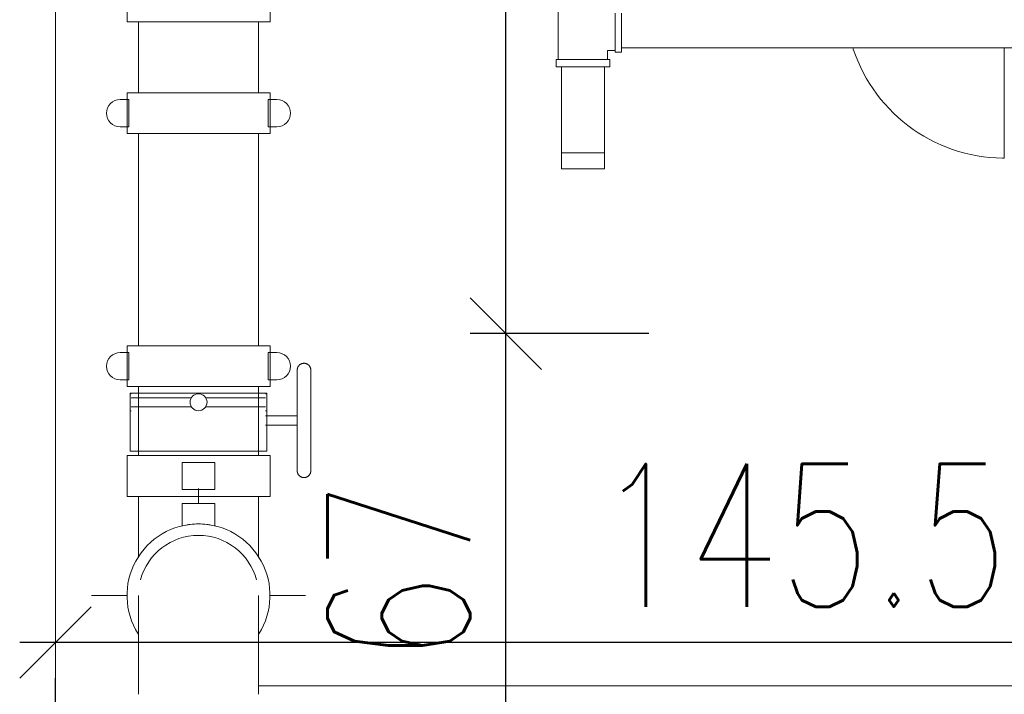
# Model space of a CAD drawing. Header units: millimetres. Extents: x -303 to 588072, y -379 to 357555.
# Tile 28 of 88: x 562750 to 562888, y 340144 to 340239. Entities that reach past the tile are written whole.
import ezdxf

# ---------------------------------------------------------------- set-up
doc = ezdxf.new("R2010")
doc.units = ezdxf.units.MM
doc.header["$LTSCALE"] = 0.15
doc.header["$MEASUREMENT"] = 0
doc.header["$PDSIZE"] = -5
for name, color, linetype in [('2_słupy.ISTN', 7, 'Continuous'), ('3_pompownia.K_IR', 7, 'Continuous'), ('RFD_3', 4, 'Continuous'), ('RFD_5', 8, 'Continuous'), ('RFD_5 @ 10', 8, 'Continuous')]:
    doc.layers.add(name, color=color, linetype=linetype)
doc.styles.get("Standard").update_dxf_attribs({"font": 'simplex.shx', "width": 0.75})
doc.dimstyles.new('opis 1.1', dxfattribs={"dimscale": 0, "dimtxt": 2, "dimasz": 1, "dimexe": 0.5, "dimexo": 1, "dimgap": 0, "dimtad": 0, "dimdec": 1, "dimrnd": 0.5, "dimdsep": 46, "dimtxsty": 'Standard', "dimblk1": 'OBLIQUE', "dimblk2": 'OBLIQUE', "dimsah": 1, "dimcen": 1, "dimdle": 0.5, "dimclrd": 256, "dimclre": 256, "dimclrt": 4, "dimadec": 0, "dimazin": 2, "dimtm": 1e-09, "dimtfac": 0.75, "dimtdec": 1, "dimtmove": 0, "dimatfit": 3, "dimfxl": 0, "dimtvp": 0.75, "dimtolj": 1, "dimtzin": 0, "dimlwd": -1, "dimlwe": -1, "dimarcsym": 0})

# ---------------------------------------------------------------- blocks, each defined once
blk = doc.blocks.new('rfrefrffff')
at = {"layer": '2_słupy.ISTN', "color": 252, "linetype": 'Continuous', "lineweight": 0, "flags": 128}
blk.add_lwpolyline([(562754.7, 339962.88), (562754.7, 340522.88)], dxfattribs=at)
at = {"layer": '3_pompownia.K_IR', "color": 254, "linetype": 'Continuous', "lineweight": 15}
for p, q in [((562764.72, 340244.09), (562764.72, 340238.37)), ((562784.74, 340238.37), (562784.74, 340244.09)), ((562825.09, 340240.56), (562825.09, 340236.83)), ((562833.08, 340239.56), (562833.08, 340234.09)), ((562833.95, 340234.09), (562833.95, 340239.56)), ((562784.74, 340238.37), (562764.72, 340238.37)), ((562766.32, 340238.37), (562766.32, 340228.42)), ((562783.14, 340228.42), (562783.14, 340238.37)), ((562825.09, 340236.83), (562825.09, 340233.1)), ((562832, 340233.1), (562832, 340234.35)), ((562832, 340234.35), (562833.08, 340234.35)), ((562833.08, 340234.09), (562833.95, 340234.09)), ((562833.95, 340234.72), (562901.1, 340234.72)), ((562887.53, 340234.76), (562887.53, 340227.69)), ((562887.53, 340227.69), (562887.53, 340234.76)), ((562824.78, 340233.1), (562824.78, 340232.03)), ((562832.31, 340233.1), (562824.78, 340233.1)), ((562832.31, 340232.03), (562832.31, 340233.1)), ((562824.78, 340232.03), (562832.31, 340232.03)), ((562825.53, 340232.03), (562825.53, 340220.03)), ((562831.56, 340220.03), (562831.56, 340232.03)), ((562764.72, 340228.42), (562764.72, 340222.7)), ((562764.72, 340228.42), (562784.74, 340228.42)), ((562784.74, 340222.7), (562784.74, 340228.42)), ((562764.99, 340227.46), (562763.77, 340227.46)), ((562764.99, 340223.65), (562764.99, 340227.46)), ((562785.69, 340227.46), (562784.47, 340227.46)), ((562784.47, 340227.46), (562784.47, 340223.65)), ((562887.53, 340227.69), (562887.53, 340219.28)), ((562887.53, 340219.28), (562887.53, 340227.69)), ((562763.77, 340223.65), (562764.99, 340223.65)), ((562784.74, 340222.7), (562764.72, 340222.7)), ((562766.31, 340222.7), (562766.31, 340193.03)), ((562783.14, 340193.03), (562783.14, 340222.7)), ((562784.47, 340223.65), (562785.69, 340223.65)), ((562825.53, 340220.03), (562825.53, 340217.79)), ((562828.55, 340220.03), (562825.53, 340220.03)), ((562825.63, 340220.03), (562825.93, 340220.03)), ((562825.94, 340220.03), (562826.41, 340220.03)), ((562826.41, 340220.03), (562827.04, 340220.03)), ((562827.04, 340220.03), (562827.77, 340220.03)), ((562827.77, 340220.03), (562829.33, 340220.03)), ((562831.56, 340220.03), (562828.55, 340220.03)), ((562829.33, 340220.03), (562830.05, 340220.03)), ((562830.05, 340220.03), (562830.68, 340220.03)), ((562830.68, 340220.03), (562831.16, 340220.03)), ((562831.16, 340220.03), (562831.46, 340220.03)), ((562831.56, 340217.79), (562831.56, 340220.03)), ((562825.53, 340217.79), (562828.55, 340217.79)), ((562828.55, 340217.79), (562831.56, 340217.79)), ((562764.72, 340192.98), (562764.72, 340187.27)), ((562764.72, 340192.98), (562784.74, 340192.98)), ((562784.74, 340187.27), (562784.74, 340192.98)), ((562764.99, 340192.03), (562763.77, 340192.03)), ((562764.99, 340188.22), (562764.99, 340192.03)), ((562785.69, 340192.03), (562784.47, 340192.03)), ((562784.47, 340192.03), (562784.47, 340188.22)), ((562763.77, 340188.22), (562764.99, 340188.22)), ((562784.47, 340188.22), (562785.69, 340188.22)), ((562784.74, 340187.27), (562764.72, 340187.27)), ((562766.32, 340187.27), (562766.32, 340177.61)), ((562783.14, 340177.61), (562783.14, 340187.27)), ((562765.18, 340186.35), (562765.18, 340185.72)), ((562765.18, 340186.35), (562774.73, 340186.35)), ((562765.32, 340186.27), (562765.18, 340186.27)), ((562765.18, 340183.89), (562765.18, 340186.27)), ((562765.32, 340185.72), (562773.71, 340185.72)), ((562774.73, 340186.35), (562784.28, 340186.35)), ((562775.75, 340185.72), (562784.13, 340185.72)), ((562784.28, 340186.27), (562784.13, 340186.27)), ((562784.28, 340185.72), (562784.28, 340186.35)), ((562784.28, 340186.27), (562784.28, 340183.89)), ((562765.18, 340184.45), (562765.18, 340178.22)), ((562765.18, 340183.89), (562765.32, 340183.89)), ((562765.32, 340184.45), (562773.71, 340184.45)), ((562775.74, 340184.45), (562784.13, 340184.45)), ((562784.13, 340183.89), (562784.28, 340183.89)), ((562784.28, 340178.22), (562784.28, 340184.45)), ((562788.55, 340183.19), (562784.13, 340183.19)), ((562784.13, 340181.89), (562788.55, 340181.89)), ((562764.72, 340177.61), (562764.72, 340171.9)), ((562774.73, 340177.61), (562764.72, 340177.61)), ((562765.18, 340178.22), (562774.73, 340178.22)), ((562774.73, 340178.22), (562784.28, 340178.22)), ((562784.74, 340177.61), (562774.73, 340177.61)), ((562784.74, 340171.9), (562784.74, 340177.61)), ((562777.02, 340176.66), (562772.44, 340176.66)), ((562772.44, 340176.66), (562772.44, 340172.85)), ((562777.02, 340172.85), (562777.02, 340176.66)), ((562774.73, 340170.9), (562774.73, 340173.03)), ((562764.72, 340171.9), (562774.73, 340171.9)), ((562766.32, 340171.87), (562774.73, 340171.87)), ((562774.73, 340171.87), (562766.32, 340171.87)), ((562772.44, 340172.85), (562777.02, 340172.85)), ((562774.73, 340171.9), (562784.74, 340171.9)), ((562774.73, 340171.87), (562783.14, 340171.87)), ((562783.14, 340171.87), (562774.73, 340171.87)), ((562777.02, 340170.9), (562772.44, 340170.9)), ((562772.44, 340170.9), (562772.44, 340168.99)), ((562777.02, 340168.99), (562777.02, 340170.9)), ((562772.44, 340167.77), (562772.44, 340168.99)), ((562777.02, 340168.99), (562777.02, 340167.77)), ((562759.73, 340158.03), (562764.72, 340158.03)), ((562784.74, 340158.03), (562789.73, 340158.03)), ((562946.78, 340145.36), (562783.14, 340145.36))]:
    blk.add_line(p, q, dxfattribs=at)
at = {"layer": '3_pompownia.K_IR', "color": 254, "linetype": 'Continuous', "lineweight": 15, "flags": 128}
for points in [[(562866.35, 340234.72), (562866.4, 340234.53), (562866.7, 340233.69), (562867.03, 340232.87), (562867.39, 340232.05), (562867.79, 340231.26), (562868.21, 340230.48), (562868.67, 340229.71), (562869.16, 340228.97), (562869.68, 340228.24), (562870.22, 340227.54), (562870.8, 340226.86), (562871.4, 340226.2), (562872.02, 340225.57), (562872.67, 340224.96), (562873.35, 340224.38), (562874.05, 340223.83), (562874.77, 340223.3), (562875.5, 340222.81), (562876.26, 340222.34), (562877.04, 340221.91), (562877.83, 340221.5), (562878.64, 340221.13), (562879.46, 340220.79), (562880.3, 340220.48), (562881.15, 340220.21), (562882.01, 340219.97), (562882.87, 340219.77), (562883.75, 340219.6), (562884.63, 340219.47), (562885.51, 340219.37), (562886.4, 340219.31), (562887.29, 340219.28), (562887.53, 340219.28)], [(562788.55, 340189.59), (562788.55, 340189.63), (562788.55, 340189.67), (562788.55, 340189.7), (562788.56, 340189.74), (562788.57, 340189.78), (562788.57, 340189.82), (562788.58, 340189.85), (562788.6, 340189.89), (562788.61, 340189.93), (562788.62, 340189.96), (562788.64, 340190), (562788.65, 340190.03), (562788.67, 340190.06), (562788.69, 340190.1), (562788.71, 340190.13), (562788.74, 340190.16), (562788.76, 340190.19), (562788.78, 340190.22), (562788.81, 340190.25), (562788.84, 340190.27), (562788.86, 340190.3), (562788.89, 340190.32), (562788.92, 340190.35), (562788.95, 340190.37), (562788.99, 340190.39), (562789.02, 340190.41), (562789.05, 340190.43), (562789.08, 340190.45), (562789.12, 340190.46), (562789.15, 340190.48), (562789.19, 340190.49), (562789.23, 340190.5), (562789.26, 340190.51), (562789.3, 340190.52), (562789.34, 340190.53), (562789.38, 340190.53), (562789.41, 340190.54), (562789.45, 340190.54), (562789.49, 340190.54), (562789.53, 340190.54), (562789.57, 340190.54), (562789.6, 340190.54), (562789.64, 340190.53), (562789.68, 340190.53), (562789.72, 340190.52), (562789.75, 340190.51), (562789.79, 340190.5), (562789.83, 340190.48), (562789.86, 340190.47), (562789.9, 340190.46), (562789.93, 340190.44), (562789.96, 340190.42), (562790, 340190.4), (562790.03, 340190.38), (562790.06, 340190.36), (562790.09, 340190.34), (562790.12, 340190.31), (562790.15, 340190.29), (562790.18, 340190.26), (562790.2, 340190.23), (562790.23, 340190.2), (562790.25, 340190.17), (562790.27, 340190.14), (562790.3, 340190.11), (562790.32, 340190.08), (562790.33, 340190.05), (562790.35, 340190.01), (562790.37, 340189.98), (562790.38, 340189.94), (562790.4, 340189.91), (562790.41, 340189.87), (562790.42, 340189.84), (562790.43, 340189.8), (562790.44, 340189.76), (562790.44, 340189.72), (562790.45, 340189.69), (562790.45, 340189.65), (562790.45, 340189.61), (562790.45, 340189.59)], [(562788.55, 340189.59), (562788.55, 340189.58), (562788.55, 340189.57), (562788.55, 340189.54), (562788.55, 340189.5), (562788.55, 340189.45), (562788.55, 340189.39), (562788.55, 340189.32), (562788.55, 340189.23), (562788.55, 340189.14), (562788.55, 340189.03), (562788.55, 340188.92), (562788.55, 340188.79), (562788.55, 340188.66), (562788.55, 340188.51), (562788.55, 340188.36), (562788.55, 340188.19), (562788.55, 340188.02), (562788.55, 340187.84), (562788.55, 340187.65), (562788.55, 340187.45), (562788.55, 340187.25), (562788.55, 340187.03), (562788.55, 340186.81), (562788.55, 340186.58), (562788.55, 340186.35), (562788.55, 340186.11), (562788.55, 340185.86), (562788.55, 340185.61), (562788.55, 340185.36), (562788.55, 340185.1), (562788.55, 340184.83), (562788.55, 340184.56), (562788.55, 340184.29), (562788.55, 340184.02), (562788.55, 340183.74), (562788.55, 340183.46), (562788.55, 340183.18), (562788.55, 340182.9), (562788.55, 340182.62), (562788.55, 340182.54)], [(562788.55, 340183.81), (562788.55, 340183.94), (562788.55, 340184.22), (562788.55, 340184.49), (562788.55, 340184.76), (562788.55, 340185.02), (562788.55, 340185.29), (562788.55, 340185.54), (562788.55, 340185.8), (562788.55, 340186.04), (562788.55, 340186.29), (562788.55, 340186.52), (562788.55, 340186.75), (562788.55, 340186.97), (562788.55, 340187.19), (562788.55, 340187.4), (562788.55, 340187.6), (562788.55, 340187.79), (562788.55, 340187.97), (562788.55, 340188.15), (562788.55, 340188.32), (562788.55, 340188.47), (562788.55, 340188.62), (562788.55, 340188.76), (562788.55, 340188.89), (562788.55, 340189), (562788.55, 340189.11), (562788.55, 340189.21), (562788.55, 340189.29), (562788.55, 340189.37), (562788.55, 340189.43), (562788.55, 340189.49), (562788.55, 340189.53), (562788.55, 340189.56), (562788.55, 340189.58), (562788.55, 340189.59)], [(562790.45, 340189.59), (562790.45, 340189.58), (562790.45, 340189.57), (562790.45, 340189.54), (562790.45, 340189.5), (562790.45, 340189.45), (562790.45, 340189.39), (562790.45, 340189.32), (562790.45, 340189.23), (562790.45, 340189.14), (562790.45, 340189.03), (562790.45, 340188.92), (562790.45, 340188.79), (562790.45, 340188.66), (562790.45, 340188.51), (562790.45, 340188.36), (562790.45, 340188.19), (562790.45, 340188.02), (562790.45, 340187.84), (562790.45, 340187.65), (562790.45, 340187.45), (562790.45, 340187.25), (562790.45, 340187.03), (562790.45, 340186.81), (562790.45, 340186.58), (562790.45, 340186.35), (562790.45, 340186.11), (562790.45, 340185.86), (562790.45, 340185.61), (562790.45, 340185.36), (562790.45, 340185.1), (562790.45, 340184.83), (562790.45, 340184.56), (562790.45, 340184.29), (562790.45, 340184.02), (562790.45, 340183.81)], [(562790.45, 340182.54), (562790.45, 340182.82), (562790.45, 340183.1), (562790.45, 340183.38), (562790.45, 340183.66), (562790.45, 340183.94), (562790.45, 340184.22), (562790.45, 340184.49), (562790.45, 340184.76), (562790.45, 340185.02), (562790.45, 340185.29), (562790.45, 340185.54), (562790.45, 340185.8), (562790.45, 340186.04), (562790.45, 340186.29), (562790.45, 340186.52), (562790.45, 340186.75), (562790.45, 340186.97), (562790.45, 340187.19), (562790.45, 340187.4), (562790.45, 340187.6), (562790.45, 340187.79), (562790.45, 340187.97), (562790.45, 340188.15), (562790.45, 340188.32), (562790.45, 340188.47), (562790.45, 340188.62), (562790.45, 340188.76), (562790.45, 340188.89), (562790.45, 340189), (562790.45, 340189.11), (562790.45, 340189.21), (562790.45, 340189.29), (562790.45, 340189.37), (562790.45, 340189.43), (562790.45, 340189.49), (562790.45, 340189.53), (562790.45, 340189.56), (562790.45, 340189.58), (562790.45, 340189.59)], [(562788.55, 340182.54), (562788.55, 340182.26), (562788.55, 340181.98), (562788.55, 340181.7), (562788.55, 340181.42), (562788.55, 340181.14), (562788.55, 340180.87), (562788.55, 340180.59), (562788.55, 340180.32), (562788.55, 340180.06), (562788.55, 340179.8), (562788.55, 340179.54), (562788.55, 340179.29), (562788.55, 340179.04), (562788.55, 340178.8), (562788.55, 340178.56), (562788.55, 340178.33), (562788.55, 340178.11), (562788.55, 340177.89), (562788.55, 340177.69), (562788.55, 340177.48), (562788.55, 340177.29), (562788.55, 340177.11), (562788.55, 340176.93), (562788.55, 340176.77), (562788.55, 340176.61), (562788.55, 340176.46), (562788.55, 340176.32), (562788.55, 340176.2), (562788.55, 340176.08), (562788.55, 340175.97), (562788.55, 340175.87), (562788.55, 340175.79), (562788.55, 340175.71), (562788.55, 340175.65), (562788.55, 340175.6), (562788.55, 340175.55), (562788.55, 340175.52), (562788.55, 340175.5), (562788.55, 340175.49)], [(562790.45, 340175.49), (562790.45, 340175.5), (562790.45, 340175.52), (562790.45, 340175.54), (562790.45, 340175.58), (562790.45, 340175.63), (562790.45, 340175.69), (562790.45, 340175.77), (562790.45, 340175.85), (562790.45, 340175.94), (562790.45, 340176.05), (562790.45, 340176.16), (562790.45, 340176.29), (562790.45, 340176.42), (562790.45, 340176.57), (562790.45, 340176.72), (562790.45, 340176.89), (562790.45, 340177.06), (562790.45, 340177.24), (562790.45, 340177.43), (562790.45, 340177.63), (562790.45, 340177.84), (562790.45, 340178.05), (562790.45, 340178.27), (562790.45, 340178.5), (562790.45, 340178.73), (562790.45, 340178.97), (562790.45, 340179.22), (562790.45, 340179.47), (562790.45, 340179.73), (562790.45, 340179.99), (562790.45, 340180.25), (562790.45, 340180.52), (562790.45, 340180.79), (562790.45, 340181.07), (562790.45, 340181.34), (562790.45, 340181.62), (562790.45, 340181.9), (562790.45, 340182.18), (562790.45, 340182.46), (562790.45, 340182.54)], [(562788.55, 340175.49), (562788.55, 340175.5), (562788.55, 340175.52), (562788.55, 340175.54), (562788.55, 340175.58), (562788.55, 340175.63), (562788.55, 340175.69), (562788.55, 340175.77), (562788.55, 340175.85), (562788.55, 340175.94), (562788.55, 340176.05), (562788.55, 340176.16), (562788.55, 340176.29), (562788.55, 340176.42), (562788.55, 340176.57), (562788.55, 340176.72), (562788.55, 340176.89), (562788.55, 340177.06), (562788.55, 340177.24), (562788.55, 340177.43), (562788.55, 340177.63), (562788.55, 340177.84), (562788.55, 340178.05), (562788.55, 340178.27), (562788.55, 340178.5), (562788.55, 340178.73), (562788.55, 340178.97), (562788.55, 340179.22), (562788.55, 340179.47), (562788.55, 340179.73), (562788.55, 340179.99), (562788.55, 340180.25), (562788.55, 340180.52), (562788.55, 340180.79), (562788.55, 340181.07), (562788.55, 340181.27)], [(562790.45, 340181.27), (562790.45, 340181.14), (562790.45, 340180.87), (562790.45, 340180.59), (562790.45, 340180.32), (562790.45, 340180.06), (562790.45, 340179.8), (562790.45, 340179.54), (562790.45, 340179.29), (562790.45, 340179.04), (562790.45, 340178.8), (562790.45, 340178.56), (562790.45, 340178.33), (562790.45, 340178.11), (562790.45, 340177.89), (562790.45, 340177.69), (562790.45, 340177.48), (562790.45, 340177.29), (562790.45, 340177.11), (562790.45, 340176.93), (562790.45, 340176.77), (562790.45, 340176.61), (562790.45, 340176.46), (562790.45, 340176.32), (562790.45, 340176.2), (562790.45, 340176.08), (562790.45, 340175.97), (562790.45, 340175.87), (562790.45, 340175.79), (562790.45, 340175.71), (562790.45, 340175.65), (562790.45, 340175.6), (562790.45, 340175.55), (562790.45, 340175.52), (562790.45, 340175.5), (562790.45, 340175.49)], [(562790.45, 340175.49), (562790.45, 340175.45), (562790.45, 340175.42), (562790.45, 340175.38), (562790.44, 340175.34), (562790.43, 340175.3), (562790.42, 340175.27), (562790.42, 340175.23), (562790.4, 340175.19), (562790.39, 340175.16), (562790.38, 340175.12), (562790.36, 340175.09), (562790.34, 340175.05), (562790.33, 340175.02), (562790.31, 340174.99), (562790.29, 340174.95), (562790.26, 340174.92), (562790.24, 340174.89), (562790.22, 340174.86), (562790.19, 340174.84), (562790.16, 340174.81), (562790.14, 340174.78), (562790.11, 340174.76), (562790.08, 340174.73), (562790.05, 340174.71), (562790.01, 340174.69), (562789.98, 340174.67), (562789.95, 340174.65), (562789.91, 340174.64), (562789.88, 340174.62), (562789.84, 340174.6), (562789.81, 340174.59), (562789.77, 340174.58), (562789.74, 340174.57), (562789.7, 340174.56), (562789.66, 340174.55), (562789.62, 340174.55), (562789.59, 340174.54), (562789.55, 340174.54), (562789.51, 340174.54), (562789.47, 340174.54), (562789.43, 340174.54), (562789.4, 340174.55), (562789.36, 340174.55), (562789.32, 340174.56), (562789.28, 340174.57), (562789.25, 340174.57), (562789.21, 340174.59), (562789.17, 340174.6), (562789.14, 340174.61), (562789.1, 340174.63), (562789.07, 340174.64), (562789.04, 340174.66), (562789, 340174.68), (562788.97, 340174.7), (562788.94, 340174.72), (562788.91, 340174.75), (562788.88, 340174.77), (562788.85, 340174.8), (562788.82, 340174.82), (562788.8, 340174.85), (562788.77, 340174.88), (562788.75, 340174.91), (562788.73, 340174.94), (562788.7, 340174.97), (562788.68, 340175), (562788.66, 340175.03), (562788.65, 340175.07), (562788.63, 340175.1), (562788.62, 340175.14), (562788.6, 340175.17), (562788.59, 340175.21), (562788.58, 340175.25), (562788.57, 340175.28), (562788.56, 340175.32), (562788.56, 340175.36), (562788.55, 340175.4), (562788.55, 340175.43), (562788.55, 340175.47), (562788.55, 340175.49)], [(562766.32, 340163.36), (562766.32, 340163.49), (562766.32, 340163.93), (562766.32, 340164.39), (562766.32, 340164.87), (562766.32, 340165.35), (562766.32, 340165.84), (562766.32, 340166.35), (562766.32, 340166.86), (562766.32, 340167.38), (562766.32, 340167.9), (562766.32, 340168.44), (562766.32, 340168.98), (562766.32, 340169.52), (562766.32, 340170.07), (562766.32, 340170.62), (562766.32, 340171.17), (562766.32, 340171.72), (562766.32, 340171.87)], [(562783.14, 340171.87), (562783.14, 340171.32), (562783.14, 340170.77), (562783.14, 340170.22), (562783.14, 340169.67), (562783.14, 340169.12), (562783.14, 340168.58), (562783.14, 340168.05), (562783.14, 340167.52), (562783.14, 340167), (562783.14, 340166.48), (562783.14, 340165.98), (562783.14, 340165.48), (562783.14, 340164.99), (562783.14, 340164.52), (562783.14, 340164.06), (562783.14, 340163.61), (562783.14, 340163.36)], [(562766.32, 340158.03), (562766.32, 340158.02), (562766.32, 340157.99), (562766.32, 340157.93), (562766.32, 340157.85), (562766.32, 340157.75), (562766.32, 340157.63), (562766.32, 340157.49), (562766.32, 340157.33), (562766.32, 340157.14), (562766.32, 340156.94), (562766.32, 340156.71), (562766.32, 340156.47), (562766.32, 340156.2), (562766.32, 340155.92), (562766.32, 340155.61), (562766.32, 340155.29), (562766.32, 340154.95), (562766.32, 340154.59), (562766.32, 340154.22), (562766.32, 340153.83), (562766.32, 340153.43), (562766.32, 340153.01), (562766.32, 340152.57), (562766.32, 340152.13), (562766.32, 340151.67), (562766.32, 340151.19), (562766.32, 340150.71), (562766.32, 340150.22), (562766.32, 340149.72), (562766.32, 340149.2), (562766.32, 340148.68), (562766.32, 340148.16), (562766.32, 340147.62), (562766.32, 340147.08), (562766.32, 340146.54), (562766.32, 340145.99), (562766.32, 340145.44), (562766.32, 340144.89), (562766.32, 340144.34), (562766.32, 340144.19)], [(562783.14, 340144.19), (562783.14, 340144.74), (562783.14, 340145.29), (562783.14, 340145.84), (562783.14, 340146.39), (562783.14, 340146.94), (562783.14, 340147.48), (562783.14, 340148.01), (562783.14, 340148.54), (562783.14, 340149.06), (562783.14, 340149.58), (562783.14, 340150.08), (562783.14, 340150.58), (562783.14, 340151.07), (562783.14, 340151.54), (562783.14, 340152), (562783.14, 340152.45), (562783.14, 340152.89), (562783.14, 340153.31), (562783.14, 340153.72), (562783.14, 340154.12), (562783.14, 340154.5), (562783.14, 340154.86), (562783.14, 340155.2), (562783.14, 340155.53), (562783.14, 340155.84), (562783.14, 340156.13), (562783.14, 340156.4), (562783.14, 340156.65), (562783.14, 340156.88), (562783.14, 340157.09), (562783.14, 340157.28), (562783.14, 340157.45), (562783.14, 340157.6), (562783.14, 340157.72), (562783.14, 340157.83), (562783.14, 340157.91), (562783.14, 340157.97), (562783.14, 340158.01), (562783.14, 340158.03)]]:
    blk.add_lwpolyline(points, dxfattribs=at)
at = {"layer": '3_pompownia.K_IR', "color": 254, "linetype": 'Continuous', "lineweight": 15}
for centre, radius, start, end in [((562763.77, 340225.56), 1.91, 90, 270), ((562785.69, 340225.56), 1.91, 270, 90), ((562763.77, 340190.12), 1.91, 90, 270), ((562785.69, 340190.12), 1.91, 270, 90), ((562774.73, 340185.08), 1.19, 90, 270), ((562774.73, 340185.08), 1.19, 270, 90), ((562774.73, 340158.03), 10.01, 90, 212.387), ((562774.73, 340158.03), 10.01, 90, 103.2044), ((562774.73, 340158.03), 10.01, 327.613, 90), ((562774.73, 340158.03), 10.01, 76.7956, 90), ((562774.73, 340158.03), 8.41, 90, 165), ((562774.73, 340158.03), 8.41, 90, 165), ((562774.73, 340158.03), 8.41, 15, 90), ((562774.73, 340158.03), 8.41, 15, 90)]:
    blk.add_arc(centre, radius, start, end, dxfattribs=at)
blk = doc.blocks.new('_Oblique')
at = {"color": 0, "linetype": 'ByBlock', "lineweight": -2}
blk.add_line((-0.5, -0.5), (0.5, 0.5), dxfattribs=at)
blk = doc.blocks.new('*D1759')
at = {"layer": 'Defpoints', "color": 0, "lineweight": 80}
for p in [(562817.77, 340194.69), (562900.2, 340194.69), (562825.95, 340127.88)]:
    blk.add_point(p, dxfattribs=at)
at = {"layer": 'RFD_5'}
for p, q in [((562817.77, 340122.88), (562817.77, 340199.69)), ((562837.77, 340194.69), (562812.77, 340194.69)), ((562817.77, 340127.88), (562812.77, 340127.88))]:
    blk.add_line(p, q, dxfattribs=at)
at = {"layer": 'RFD_5', "xscale": 10, "yscale": 10, "zscale": 10}
for p, rotation in [((562817.77, 340194.69), 90), ((562817.77, 340127.88), 270)]:
    blk.add_blockref('_Oblique', p, dxfattribs=dict(at, rotation=rotation))
at = {"layer": 'RFD_5', "color": 4, "insert": (562802.77, 340161.29), "char_height": 20, "attachment_point": 5, "rotation": 90}
blk.add_mtext('\\A1;67', dxfattribs=at)
blk = doc.blocks.new('*D1760')
at = {"layer": 'Defpoints', "color": 0, "lineweight": 80}
for p in [(562817.77, 340404.69), (562907.66, 340404.69), (562900.2, 340194.69)]:
    blk.add_point(p, dxfattribs=at)
at = {"layer": 'RFD_5'}
for p, q in [((562817.77, 340189.69), (562817.77, 340409.69)), ((562837.77, 340404.69), (562812.77, 340404.69)), ((562837.77, 340194.69), (562812.77, 340194.69))]:
    blk.add_line(p, q, dxfattribs=at)
at = {"layer": 'RFD_5', "xscale": 10, "yscale": 10, "zscale": 10}
for p, rotation in [((562817.77, 340404.69), 90), ((562817.77, 340194.69), 270)]:
    blk.add_blockref('_Oblique', p, dxfattribs=dict(at, rotation=rotation))
at = {"layer": 'RFD_5', "color": 4, "insert": (562802.77, 340299.69), "char_height": 20, "attachment_point": 5, "rotation": 90}
blk.add_mtext('\\A1;210', dxfattribs=at)
blk = doc.blocks.new('*D1768')
at = {"layer": 'Defpoints', "color": 0, "lineweight": 80}
for p in [(562900.2, 340194.69), (562754.7, 340151.44), (562754.7, 340151.44)]:
    blk.add_point(p, dxfattribs=at)
at = {"layer": 'RFD_5'}
for p, q in [((562900.2, 340171.44), (562900.2, 340146.44)), ((562905.2, 340151.44), (562749.7, 340151.44)), ((562754.7, 340141.44), (562754.7, 340146.44))]:
    blk.add_line(p, q, dxfattribs=at)
at = {"layer": 'RFD_5', "xscale": 10, "yscale": 10, "zscale": 10, "rotation": 180}
blk.add_blockref('_Oblique', (562754.7, 340151.44), dxfattribs=at)
at = {"layer": 'RFD_5', "xscale": 10, "yscale": 10, "zscale": 10}
blk.add_blockref('_Oblique', (562900.2, 340151.44), dxfattribs=at)
at = {"layer": 'RFD_5', "color": 4, "insert": (562859.21, 340166.44), "char_height": 20, "attachment_point": 5}
blk.add_mtext('\\A1;145.5', dxfattribs=at)

msp = doc.modelspace()

# ---------------------------------------------------------------- block references
at = {"layer": 'RFD_3', "color": 3}
msp.add_blockref('rfrefrffff', (0, 0), dxfattribs=at)

# ---------------------------------------------------------------- dimensions: what is measured, and where the dimension line sits
at = {"layer": 'RFD_5 @ 10'}
for base, p1, p2, picture, middle in [((562817.77, 340404.69), (562900.2, 340194.69), (562907.66, 340404.69), '*D1760', (562802.77, 340299.69)), ((562817.77, 340194.69), (562825.95, 340127.88), (562900.2, 340194.69), '*D1759', (562802.77, 340161.29))]:
    dim = msp.add_linear_dim(base=base, p1=p1, p2=p2, angle=90, dimstyle='opis 1.1', override={"dimscale": 0, "dimblk1": 'Oblique', "dimblk2": 'Oblique', "dimtmove": 1}, dxfattribs=at)
    dim.commit()
    dim.dimension.update_dxf_attribs({"geometry": picture, "text_midpoint": middle})
dim = msp.add_linear_dim(base=(562754.7, 340151.44), p1=(562900.2, 340194.69), p2=(562754.7, 340151.44), dimstyle='opis 1.1', override={"dimscale": 0, "dimblk1": 'Oblique', "dimblk2": 'Oblique', "dimtmove": 1}, dxfattribs=at)
dim.commit()
dim.dimension.update_dxf_attribs({"geometry": '*D1768', "text_midpoint": (562859.21, 340151.44), "dimtype": 160})

doc.saveas('drawing.dxf')
